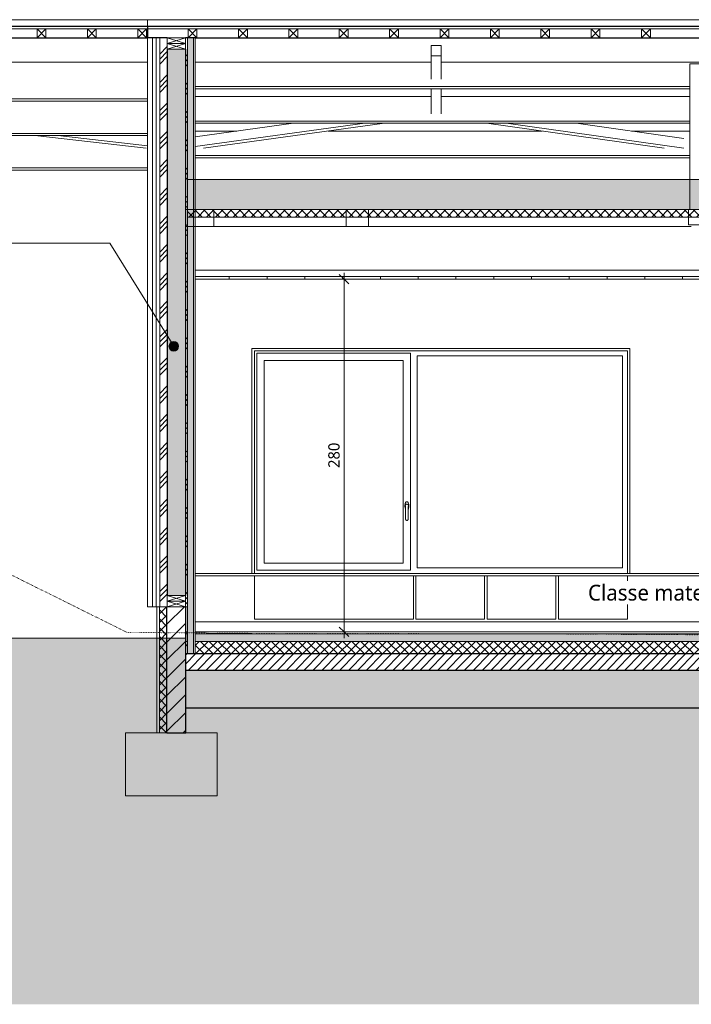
# Model space of a CAD drawing. Header units: millimetres. Extents: x -14541 to 215560, y -3285 to 6136.
# Tile 2 of 50: x -5656 to -322, y -2955 to 4858. Entities that reach past the tile are written whole.
import ezdxf

# ---------------------------------------------------------------- set-up
doc = ezdxf.new("R2010")
doc.units = ezdxf.units.MM
doc.linetypes.add('A-pointilles', pattern=[0.53, 0, -0.53])
for name, color, linetype, lineweight in [('A-ANNO-DIMS', 211, 'Continuous', 9), ('A-ANNO-DIMS-50', 211, 'Continuous', 9), ('A-AREA-IDEN', 2, 'Continuous', 9), ('A-CLNG', 13, 'Continuous', 13), ('A-CLNG-FNSH', 13, 'Continuous', 13), ('A-CLNG-PATT', 13, 'Continuous', 13), ('A-DETL-GENF', 92, 'Continuous', 13), ('A-FLOR', 192, 'Continuous', 13), ('A-FLOR-FNSH', 192, 'Continuous', 13), ('A-FLOR-MCUT', 51, 'Continuous', 13), ('A-FLOR-PATT', 8, 'Continuous', 13), ('A-GLAZ', 151, 'Continuous', 13), ('A-ROOF', 132, 'Continuous', 13), ('A-ROOF-FNSH', 132, 'Continuous', 13), ('A-WALL', 113, 'Continuous', 13), ('A-WALL-FNSH', 113, 'Continuous', 13), ('A-WALL-PATT', 111, 'Continuous', 13), ('C-TOPO-FNSH', 192, 'A-pointilles', 13), ('C-TOPO-MCUT', 51, 'Continuous', 25), ('C-TOPO-PATT', 8, 'Continuous', 100), ('G-ANNO-TEXT', 231, 'Continuous', 9), ('I-WALL', 2, 'Continuous', 13), ('S-BEAM', 12, 'Continuous', 13), ('S-FNDN', 32, 'Continuous', 13)]:
    doc.layers.add(name, color=color, linetype=linetype, lineweight=lineweight)
doc.styles.add('Trebuchet MS', font='trebuc.ttf', dxfattribs={"height": 90})
doc.styles.add('Trebuchet MS_1', font='trebuc.ttf', dxfattribs={"height": 125})
doc.dimstyles.new('Cotes100e_Intérieur', dxfattribs={"dimscale": 304.8, "dimtxt": 92.785582, "dimasz": 0.246063, "dimexe": 0.164042, "dimexo": 0.0625, "dimgap": 0.032808, "dimtad": 1, "dimdec": 0, "dimlfac": 0.1, "dimzin": 0, "dimdsep": 46, "dimtxsty": 'Trebuchet MS', "dimblk1": 'OBLIQUE', "dimblk2": 'OBLIQUE', "dimsah": 1, "dimcen": 0.09, "dimdle": 0.164042, "dimazin": 0, "dimtfac": 1, "dimtdec": 4, "dimtix": 1, "dimtmove": 0, "dimatfit": 3, "dimfxl": 0.164042, "dimfxlon": 1, "dimtvp": 1, "dimtolj": 1, "dimtzin": 0, "dimarcsym": 2})
pattern_1 = [(45, (9808.49, 3183.11), (-112.2532, 112.2532), []), (45, (9848.18, 3183.11), (0, 224.5064), []), (45, (9768.8, 3183.11), (0, 224.5064), [])]
pattern_2 = [(315, (-4642.01, 2635.77), (177.7999, -88.8996), [15.715, -110.008]), (315, (-4564.224, 2602.43), (177.7999, -88.8996), [15.715, -110.008]), (315, (-4642.01, 2591.32), (177.7999, -88.8996), [15.715, -110.008]), (315, (-4564.224, 2557.98), (177.7999, -88.8996), [15.715, -110.008]), (341.565, (-4630.9, 2624.657), (355.59962, -88.89985), [35.141, -245.986]), (341.565, (-4597.56, 2613.545), (355.59962, -88.89985), [35.141, -245.986]), (341.565, (-4630.9, 2580.207), (355.59962, -88.89985), [35.141, -245.986]), (341.565, (-4597.56, 2569.095), (355.59962, -88.89985), [35.141, -245.986]), (45, (-4564.224, 2624.66), (-177.7999, -88.8996), [15.715, -110.008]), (45, (-4642.01, 2591.32), (-177.7999, -88.8996), [15.715, -110.008]), (45, (-4564.224, 2580.21), (-177.7999, -88.8996), [15.715, -110.008]), (45, (-4642.01, 2546.87), (-177.7999, -88.8996), [15.715, -110.008]), (18.435, (-4597.56, 2613.545), (-355.59962, -88.89985), [35.141, -245.986]), (18.435, (-4630.898, 2602.432), (-355.59962, -88.89985), [35.141, -245.986]), (18.435, (-4597.56, 2569.095), (-355.59962, -88.89985), [35.141, -245.986]), (18.435, (-4630.9, 2557.983), (-355.59962, -88.89985), [35.141, -245.986])]

# ---------------------------------------------------------------- blocks, each defined once
blk = doc.blocks.new('Family - IfcBeam - PANNE-251724-COUPE AA_50')
at = {"layer": 'S-BEAM', "color": 10, "lineweight": 18}
for p, q in [((-4261, 4522), (-2388.4, 4522)), ((-2308.4, 4522), (2316.8, 4522)), ((-335.2, 4327.6), (-4261, 4327.6)), ((-335.2, 4310.1), (-4261, 4310.1))]:
    blk.add_line(p, q, dxfattribs=at)
blk = doc.blocks.new('Family - IfcBeam - PANNE-251732-COUPE AA_50')
at = {"layer": 'S-BEAM', "color": 10, "lineweight": 18}
for p, q in [((-11692.1, 4126.6), (-11692.1, 4212.8)), ((-4642, 3956.6), (-11422.1, 3956.6)), ((-4642, 3939.1), (-11422.1, 3939.1))]:
    blk.add_line(p, q, dxfattribs=at)
blk = doc.blocks.new('Family - IfcPlate - PLAT-251758-COUPE AA_50')
at = {"layer": 'S-BEAM', "color": 10, "lineweight": 18}
for p, q in [((-265.9, 4508.7), (-335.2, 4508.7)), ((-335.2, 4508.7), (-335.2, 3689.6)), ((-235.2, 4508.7), (-265.9, 4508.7)), ((-235.2, 4401.3), (-235.2, 4508.7)), ((-235.2, 3351.5), (-235.2, 4401.3)), ((-335.2, 3689.6), (-335.2, 3459.1)), ((-335.2, 3459.1), (-335.2, 3351.5)), ((-335.2, 3351.5), (-269.4, 3351.5)), ((-269.4, 3351.5), (-235.2, 3351.5))]:
    blk.add_line(p, q, dxfattribs=at)
blk = doc.blocks.new('Family - IfcBeam - PANNE-251766-COUPE AA_50')
at = {"layer": 'S-BEAM', "color": 10, "lineweight": 18}
for p, q in [((-11692.1, 4230.3), (-11692.1, 4522)), ((-11692.1, 4522), (-9329.4, 4522)), ((-9249.4, 4522), (-6926.8, 4522)), ((-6846.8, 4522), (-4642, 4522)), ((-11692.1, 4212.8), (-11692.1, 4230.3)), ((-11602.1, 4230.3), (-11692.1, 4230.3)), ((-4642, 4230.3), (-11512.1, 4230.3)), ((-11602.1, 4212.8), (-11692.1, 4212.8)), ((-4642, 4212.8), (-11512.1, 4212.8))]:
    blk.add_line(p, q, dxfattribs=at)
blk = doc.blocks.new('Family - IfcBeam - CVT-252086-COUPE AA_50')
at = {"layer": 'S-BEAM', "color": 10, "lineweight": 18}
blk.add_line((-4114.1, 3216.5), (-3064.4, 3216.5), dxfattribs=at)
blk = doc.blocks.new('Family - IfcBeam - ENTRETOISE-252148-COUPE AA_50')
at = {"layer": 'S-BEAM', "color": 10, "lineweight": 18}
for p, q in [((-1947.8, 4036.3), (-537.2, 3838.4)), ((-1792.5, 4036.3), (-381.9, 3838.4)), ((-1238, 4036.3), (-381.9, 3916.2))]:
    blk.add_line(p, q, dxfattribs=at)
blk = doc.blocks.new('Family - IfcBeam - CVT-252300-COUPE AA_50')
at = {"layer": 'S-BEAM', "color": 10, "lineweight": 18}
for p, q in [((-265.6, 3351.5), (-345.2, 3351.5)), ((-345.2, 3351.5), (-345.2, 3311.1)), ((-345.2, 3311.1), (-345.2, 3231.5)), ((-225.2, 3351.5), (-265.6, 3351.5)), ((-225.2, 3271.9), (-225.2, 3351.5)), ((-345.2, 3231.5), (-304.8, 3231.5)), ((-345.2, 3231.5), (-345.2, 3231.5)), ((-304.8, 3231.5), (-225.2, 3231.5)), ((-225.2, 3231.5), (-225.2, 3271.9))]:
    blk.add_line(p, q, dxfattribs=at)
blk = doc.blocks.new('Family - IfcBeam - ENTRETOISE-252328-COUPE AA_50')
at = {"layer": 'S-BEAM', "color": 10, "lineweight": 18}
for p, q in [((-4261, 3929.1), (-3481.1, 4036.3)), ((-4261, 3851.3), (-2915.3, 4036.3)), ((-4197.2, 3838.4), (-2757.6, 4036.3))]:
    blk.add_line(p, q, dxfattribs=at)
blk = doc.blocks.new('Family - IfcBeam - CVT-252366-COUPE AA_50')
at = {"layer": 'S-BEAM', "color": 10, "lineweight": 18}
for p, q in [((-3007.6, 3351.5), (-3064.4, 3351.5)), ((-3064.4, 3351.5), (-3064.4, 3258.8)), ((-2886.6, 3351.5), (-3007.6, 3351.5)), ((-2886.6, 3306.5), (-2886.6, 3351.5)), ((-2886.6, 3216.5), (-2886.6, 3306.5)), ((-3064.4, 3258.8), (-3064.4, 3216.5)), ((-3064.4, 3216.5), (-2944.7, 3216.5)), ((-2944.7, 3216.5), (-2886.6, 3216.5)), ((-322.3, 3216.5), (-2886.6, 3216.5))]:
    blk.add_line(p, q, dxfattribs=at)
blk = doc.blocks.new('Family - IfcBeam - CVT-252382-COUPE AA_50')
at = {"layer": 'S-BEAM', "color": 10, "lineweight": 18}
for p, q in [((-5535.6, 3939.1), (-4651.3, 3838.3)), ((-5352.1, 3939.1), (-4642, 3858.2)), ((-4669.5, 3939.1), (-4642, 3935.9))]:
    blk.add_line(p, q, dxfattribs=at)
blk = doc.blocks.new('Family - IfcBeam - ENTRETOISE-252452-COUPE AA_50')
at = {"layer": 'S-BEAM', "color": 10, "lineweight": 18}
for p, q in [((-2354.4, 4652.7), (-2388.4, 4652.7)), ((-2388.4, 4652.7), (-2388.4, 4605.7)), ((-2308.4, 4652.7), (-2354.4, 4652.7)), ((-2308.4, 4617.5), (-2308.4, 4652.7)), ((-2308.4, 4570.4), (-2308.4, 4617.5)), ((-2388.4, 4605.7), (-2388.4, 4570.4)), ((-2388.4, 4570.4), (-2342.8, 4570.4)), ((-2388.4, 4570.4), (-2388.4, 4385.9)), ((-2342.8, 4570.4), (-2308.4, 4570.4)), ((-2308.4, 4570.4), (-2308.4, 4385.9)), ((-2388.4, 4310.1), (-2388.4, 4112.1)), ((-2308.4, 4310.1), (-2308.4, 4112.1))]:
    blk.add_line(p, q, dxfattribs=at)
blk = doc.blocks.new('Family - IfcBeam - PANNE-252486-COUPE AA_50')
at = {"layer": 'S-BEAM', "color": 10, "lineweight": 18}
for p, q in [((-4642, 3682.8), (-11422.1, 3682.8)), ((-4642, 3665.3), (-11422.1, 3665.3))]:
    blk.add_line(p, q, dxfattribs=at)
blk = doc.blocks.new('Family - IfcBeam - CVT-252500-COUPE AA_50')
at = {"layer": 'S-BEAM', "color": 10, "lineweight": 18}
for p, q in [((-4189.8, 3351.5), (-4339.1, 3351.5)), ((-4339.1, 3351.5), (-4339.1, 3306)), ((-4339.1, 3306), (-4339.1, 3216.5)), ((-4114.1, 3351.5), (-4189.8, 3351.5)), ((-4114.1, 3261.9), (-4114.1, 3351.5)), ((-4339.1, 3216.5), (-4263.3, 3216.5)), ((-4263.3, 3216.5), (-4114.1, 3216.5)), ((-4114.1, 3216.5), (-4114.1, 3261.9))]:
    blk.add_line(p, q, dxfattribs=at)
blk = doc.blocks.new('Family - IfcBeam - PANNE-252510-COUPE AA_50')
at = {"layer": 'S-BEAM', "color": 10, "lineweight": 18}
for p, q in [((-4261, 4248.3), (-2388.4, 4248.3)), ((-2308.4, 4248.3), (-335.2, 4248.3)), ((-335.2, 4053.8), (-4261, 4053.8)), ((-335.2, 4036.3), (-4261, 4036.3))]:
    blk.add_line(p, q, dxfattribs=at)
blk = doc.blocks.new('Family - IfcBeam - PANNE-252568-COUPE AA_50')
at = {"layer": 'S-BEAM', "color": 10, "lineweight": 18}
for p, q in [((-4261, 3974.5), (-3930.4, 3974.5)), ((-3207, 3974.5), (-1507.5, 3974.5)), ((-797.7, 3974.5), (-335.2, 3974.5)), ((-335.2, 3780.1), (-4261, 3780.1)), ((-335.2, 3762.5), (-4261, 3762.5))]:
    blk.add_line(p, q, dxfattribs=at)
blk = doc.blocks.new('GROUPE SCOLAIRE ST JULIEN - PRO - Ind A_importrevit_ifc-1-COUPE AA_50')
at = {"layer": 'S-BEAM', "color": 10, "lineweight": 18}
for name in ['Family - IfcBeam - ENTRETOISE-252452-COUPE AA_50', 'Family - IfcBeam - PANNE-251766-COUPE AA_50', 'Family - IfcBeam - PANNE-251724-COUPE AA_50', 'Family - IfcPlate - PLAT-251758-COUPE AA_50', 'Family - IfcBeam - PANNE-252510-COUPE AA_50', 'Family - IfcBeam - PANNE-251732-COUPE AA_50', 'Family - IfcBeam - ENTRETOISE-252328-COUPE AA_50', 'Family - IfcBeam - ENTRETOISE-252148-COUPE AA_50', 'Family - IfcBeam - CVT-252382-COUPE AA_50', 'Family - IfcBeam - PANNE-252568-COUPE AA_50', 'Family - IfcBeam - PANNE-252486-COUPE AA_50', 'Family - IfcBeam - CVT-252500-COUPE AA_50', 'Family - IfcBeam - CVT-252366-COUPE AA_50', 'Family - IfcBeam - CVT-252300-COUPE AA_50', 'Family - IfcBeam - CVT-252086-COUPE AA_50']:
    blk.add_blockref(name, (0, 0), dxfattribs=at)
blk = doc.blocks.new('Menuiserie Alu - 1V _ 1fixe - 300x180cm - Bavettes Alu-8180667-COUPE AA_50')
at = {"layer": 'A-GLAZ', "color": 30}
for p, q in [((13614, 489), (13614, 2211)), ((13614, 2211), (14833.5, 2211)), ((14833.5, 2211), (14833.5, 489)), ((14886.5, 509), (14886.5, 2191)), ((14886.5, 2191), (16516, 2191)), ((16516, 2191), (16516, 509)), ((13672, 2153), (13672, 547)), ((14775.5, 2153), (13672, 2153)), ((14775.5, 547), (14775.5, 2153)), ((14792.4, 1000.1), (14792.5, 1001.1)), ((14792.6, 996.6), (14792.5, 997.7)), ((14795, 990.2), (14795, 895)), ((14798.1, 1011.8), (14798.8, 1012.4)), ((14811.2, 1012.4), (14811.9, 1011.8)), ((14815, 895), (14815, 990.2)), ((14817.5, 997.7), (14817.4, 996.6)), ((14817.5, 1001.1), (14817.5, 1000.1)), ((13672, 547), (14775.5, 547)), ((14833.5, 489), (13614, 489)), ((16516, 509), (14886.5, 509))]:
    blk.add_line(p, q, dxfattribs=at)
at = {"layer": 'A-GLAZ', "color": 30, "flags": 128}
for points in [[(14805, 1033), (14802.4, 1032.5), (14799.8, 1031.2), (14797.4, 1029), (14795.2, 1026), (14793.2, 1022.4), (14791.6, 1018), (14790.3, 1013.3), (14789.5, 1008.1), (14789.1, 1002.7), (14789.1, 997.3), (14789.5, 991.9), (14790.3, 986.7), (14791.6, 982), (14793.2, 977.6), (14795, 974.3)], [(14815, 974.3), (14816.8, 977.6), (14818.4, 982), (14819.7, 986.7), (14820.5, 991.9), (14820.9, 997.3), (14820.9, 1002.7), (14820.5, 1008.1), (14819.7, 1013.3), (14818.4, 1018), (14816.8, 1022.4), (14814.8, 1026), (14812.6, 1029), (14810.2, 1031.2), (14807.6, 1032.5), (14805, 1033)], [(14792.7, 1002.5), (14792.4, 999.3), (14792.7, 996.1), (14793.6, 993), (14795, 990.2)], [(14799.9, 1013), (14800.7, 1013.4), (14803.5, 1014.2), (14804.7, 1014.3)], [(14805.5, 1014.3), (14806.5, 1014.2), (14809.3, 1013.4), (14810.1, 1013)], [(14815, 990.2), (14816.4, 993), (14817.3, 996.1), (14817.6, 999.3), (14817.3, 1002.5)], [(14806.8, 885.2), (14805, 885), (14803.2, 885.2), (14801.4, 885.7), (14799.8, 886.5), (14798.4, 887.5), (14797.1, 888.9), (14796.1, 890.4), (14795.4, 892.1)], [(14814.6, 892.1), (14813.9, 890.4), (14812.9, 888.9), (14811.6, 887.5), (14810.2, 886.5), (14808.6, 885.7), (14807.9, 885.5)]]:
    blk.add_lwpolyline(points, dxfattribs=at)
at = {"layer": 'A-GLAZ', "color": 30}
for start, end in [(180, 236.20422), (303.79578, 0)]:
    blk.add_arc((14805, 895), 10, start, end, dxfattribs=at)
for points, knots in [([(14794.4, 1007.4), (14794.4, 1007.4), (14794.3, 1007.2), (14794.1, 1006.9), (14794, 1006.7), (14794, 1006.5), (14793.9, 1006.3), (14793.8, 1006.1), (14793.7, 1005.9), (14793.6, 1005.7), (14793.5, 1005.5), (14793.4, 1005.2), (14793.3, 1004.7), (14793.1, 1004.2), (14792.9, 1003.5), (14792.8, 1002.9), (14792.7, 1002.5)], [0, 0, 0, 0, 0.166667, 0.25, 0.291667, 0.333333, 0.375, 0.416667, 0.458333, 0.5, 0.541667, 0.583333, 0.666667, 0.75, 0.833333, 1, 1, 1, 1]), ([(14815.6, 1007.4), (14815.3, 1008), (14814.8, 1008.8), (14814.1, 1009.7), (14813.7, 1010.2), (14813.3, 1010.5), (14813, 1010.9), (14812.8, 1011.1), (14812.6, 1011.3), (14812.2, 1011.6), (14811.8, 1012), (14811.4, 1012.4), (14810.9, 1012.6), (14810.6, 1012.8), (14810.4, 1012.9), (14810.1, 1013), (14809.8, 1013.1), (14809.3, 1013.3), (14808.6, 1013.6), (14807.7, 1013.9), (14806.7, 1014.1), (14805.9, 1014.3), (14805.4, 1014.3), (14805.1, 1014.3), (14804.7, 1014.3), (14804.3, 1014.3), (14803.4, 1014.1), (14802.4, 1013.9), (14801.5, 1013.6), (14800.8, 1013.3), (14800.3, 1013.1), (14799.9, 1013), (14799.6, 1012.9), (14799.4, 1012.8), (14799.1, 1012.6), (14798.7, 1012.4), (14798.2, 1012), (14797.8, 1011.6), (14797.5, 1011.4), (14797.3, 1011.2), (14797.2, 1011.1), (14797.1, 1011), (14796.9, 1010.8), (14796.7, 1010.6), (14796.3, 1010.2), (14795.9, 1009.7), (14795.5, 1009.1), (14794.9, 1008.3), (14794.6, 1007.7), (14794.4, 1007.4)], [0, 0, 0, 0, 0.125, 0.15625, 0.1875, 0.21875, 0.234375, 0.25, 0.265625, 0.28125, 0.3125, 0.34375, 0.359375, 0.367188, 0.375, 0.382812, 0.390625, 0.40625, 0.421875, 0.4375, 0.46875, 0.484375, 0.492188, 0.5, 0.507812, 0.515625, 0.53125, 0.5625, 0.578125, 0.59375, 0.609375, 0.617188, 0.625, 0.632812, 0.640625, 0.65625, 0.6875, 0.71875, 0.734375, 0.742188, 0.75, 0.757812, 0.765625, 0.78125, 0.8125, 0.84375, 0.875, 0.9375, 1, 1, 1, 1]), ([(14817.3, 1002.5), (14817.2, 1002.9), (14817.1, 1003.5), (14816.9, 1004.2), (14816.7, 1004.7), (14816.6, 1005), (14816.5, 1005.2), (14816.5, 1005.5), (14816.4, 1005.7), (14816.3, 1005.9), (14816.2, 1006.1), (14816.1, 1006.3), (14816, 1006.5), (14816, 1006.7), (14815.9, 1006.9), (14815.7, 1007.2), (14815.6, 1007.4), (14815.6, 1007.4)], [0, 0, 0, 0, 0.166667, 0.25, 0.333333, 0.375, 0.416667, 0.458333, 0.5, 0.541667, 0.583333, 0.625, 0.666667, 0.708333, 0.75, 0.833333, 1, 1, 1, 1]), ([(14799.4, 886.7), (14799.9, 886.4), (14800.5, 886.1), (14801.4, 885.7), (14802, 885.5), (14802.4, 885.4), (14802.8, 885.3), (14803.2, 885.2), (14803.5, 885.1), (14803.9, 885.1), (14804.4, 885), (14805, 885), (14805.6, 885), (14806.1, 885.1), (14806.5, 885.1), (14806.8, 885.2), (14807.2, 885.3), (14807.6, 885.4), (14808, 885.5), (14808.6, 885.7), (14809.5, 886.1), (14810.1, 886.4), (14810.6, 886.7)], [0, 0, 0, 0, 0.125, 0.1875, 0.25, 0.28125, 0.3125, 0.34375, 0.375, 0.40625, 0.4375, 0.5, 0.5625, 0.59375, 0.625, 0.65625, 0.6875, 0.71875, 0.75, 0.8125, 0.875, 1, 1, 1, 1])]:
    blk.add_open_spline(points, degree=3, knots=knots, dxfattribs=at)
for points in [[(14795.4, 892.1), (14795.3, 892.6), (14795.1, 893.5), (14795, 894.5), (14795, 895)], [(14815, 895), (14815, 894.5), (14814.9, 893.5), (14814.7, 892.6), (14814.6, 892.1)]]:
    blk.add_open_spline(points, degree=3, dxfattribs=at)
blk = doc.blocks.new('STR_RECTANGLE - Croix 45x145-7696953-COUPE AA_50')
at = {"layer": 'A-DETL-GENF'}
for p, q in [((-4484, 245), (-4484, 200)), ((-4484, 200), (-4484, 245)), ((-4484, 200), (-4339, 245)), ((-4339, 200), (-4484, 245)), ((-4339, 200), (-4339, 245)), ((-4339, 245), (-4339, 200)), ((-4484, 200), (-4339, 200)), ((-4339, 200), (-4484, 200))]:
    blk.add_line(p, q, dxfattribs=at)
blk = doc.blocks.new('STR_RECTANGLE - Croix 45x145-V4-COUPE AA_50')
at = {"layer": 'A-DETL-GENF'}
for p, q in [((-4484, 290), (-4484, 245)), ((-4339, 290), (-4484, 290)), ((-4484, 245), (-4484, 290)), ((-4484, 290), (-4339, 290)), ((-4484, 245), (-4339, 290)), ((-4339, 245), (-4484, 290)), ((-4484, 245), (-4339, 245)), ((-4339, 245), (-4484, 245)), ((-4339, 245), (-4339, 290)), ((-4339, 290), (-4339, 245))]:
    blk.add_line(p, q, dxfattribs=at)
blk = doc.blocks.new('Répétition de détail - Croix 70x70-8055932-COUPE AA_50')
at = {"layer": 'A-DETL-GENF'}
for p, q in [((-5447.8, 4785), (-5517.8, 4785)), ((-5517.8, 4785), (-5517.8, 4715)), ((-5517.8, 4785), (-5447.8, 4785)), ((-5517.8, 4715), (-5517.8, 4785)), ((-5447.8, 4715), (-5517.8, 4785)), ((-5447.8, 4785), (-5517.8, 4715)), ((-5447.8, 4715), (-5447.8, 4785)), ((-5447.8, 4785), (-5447.8, 4715)), ((-5047.8, 4785), (-5117.8, 4785)), ((-5117.8, 4785), (-5117.8, 4715)), ((-5117.8, 4785), (-5047.8, 4785)), ((-5117.8, 4715), (-5117.8, 4785)), ((-5047.8, 4715), (-5117.8, 4785)), ((-5047.8, 4785), (-5117.8, 4715)), ((-5047.8, 4715), (-5047.8, 4785)), ((-5047.8, 4785), (-5047.8, 4715)), ((-4647.8, 4785), (-4717.8, 4785)), ((-4717.8, 4785), (-4717.8, 4715)), ((-4717.8, 4785), (-4647.8, 4785)), ((-4717.8, 4715), (-4717.8, 4785)), ((-4647.8, 4715), (-4717.8, 4785)), ((-4647.8, 4785), (-4717.8, 4715)), ((-4647.8, 4715), (-4647.8, 4785)), ((-4647.8, 4785), (-4647.8, 4715)), ((-4247.8, 4785), (-4317.8, 4785)), ((-4317.8, 4785), (-4317.8, 4715)), ((-4317.8, 4785), (-4247.8, 4785)), ((-4317.8, 4715), (-4317.8, 4785)), ((-4247.8, 4715), (-4317.8, 4785)), ((-4247.8, 4785), (-4317.8, 4715)), ((-4247.8, 4715), (-4247.8, 4785)), ((-4247.8, 4785), (-4247.8, 4715)), ((-3847.8, 4785), (-3917.8, 4785)), ((-3917.8, 4785), (-3917.8, 4715)), ((-3917.8, 4785), (-3847.8, 4785)), ((-3917.8, 4715), (-3917.8, 4785)), ((-3847.8, 4715), (-3917.8, 4785)), ((-3847.8, 4785), (-3917.8, 4715)), ((-3847.8, 4715), (-3847.8, 4785)), ((-3847.8, 4785), (-3847.8, 4715)), ((-3447.8, 4785), (-3517.8, 4785)), ((-3517.8, 4785), (-3517.8, 4715)), ((-3517.8, 4785), (-3447.8, 4785)), ((-3517.8, 4715), (-3517.8, 4785)), ((-3447.8, 4715), (-3517.8, 4785)), ((-3447.8, 4785), (-3517.8, 4715)), ((-3447.8, 4715), (-3447.8, 4785)), ((-3447.8, 4785), (-3447.8, 4715)), ((-3047.8, 4785), (-3117.8, 4785)), ((-3117.8, 4785), (-3117.8, 4715)), ((-3117.8, 4785), (-3047.8, 4785)), ((-3117.8, 4715), (-3117.8, 4785)), ((-3047.8, 4715), (-3117.8, 4785)), ((-3047.8, 4785), (-3117.8, 4715)), ((-3047.8, 4715), (-3047.8, 4785)), ((-3047.8, 4785), (-3047.8, 4715)), ((-2647.8, 4785), (-2717.8, 4785)), ((-2717.8, 4785), (-2717.8, 4715)), ((-2717.8, 4785), (-2647.8, 4785)), ((-2717.8, 4715), (-2717.8, 4785)), ((-2647.8, 4715), (-2717.8, 4785)), ((-2647.8, 4785), (-2717.8, 4715)), ((-2647.8, 4715), (-2647.8, 4785)), ((-2647.8, 4785), (-2647.8, 4715)), ((-2247.8, 4785), (-2317.8, 4785)), ((-2317.8, 4785), (-2317.8, 4715)), ((-2317.8, 4785), (-2247.8, 4785)), ((-2317.8, 4715), (-2317.8, 4785)), ((-2247.8, 4715), (-2317.8, 4785)), ((-2247.8, 4785), (-2317.8, 4715)), ((-2247.8, 4715), (-2247.8, 4785)), ((-2247.8, 4785), (-2247.8, 4715)), ((-1847.8, 4785), (-1917.8, 4785)), ((-1917.8, 4785), (-1917.8, 4715)), ((-1917.8, 4785), (-1847.8, 4785)), ((-1917.8, 4715), (-1917.8, 4785)), ((-1847.8, 4715), (-1917.8, 4785)), ((-1847.8, 4785), (-1917.8, 4715)), ((-1847.8, 4715), (-1847.8, 4785)), ((-1847.8, 4785), (-1847.8, 4715)), ((-1447.8, 4785), (-1517.8, 4785)), ((-1517.8, 4785), (-1517.8, 4715)), ((-1517.8, 4785), (-1447.8, 4785)), ((-1517.8, 4715), (-1517.8, 4785)), ((-1447.8, 4715), (-1517.8, 4785)), ((-1447.8, 4785), (-1517.8, 4715)), ((-1447.8, 4715), (-1447.8, 4785)), ((-1447.8, 4785), (-1447.8, 4715)), ((-1047.8, 4785), (-1117.8, 4785)), ((-1117.8, 4785), (-1117.8, 4715)), ((-1117.8, 4785), (-1047.8, 4785)), ((-1117.8, 4715), (-1117.8, 4785)), ((-1047.8, 4715), (-1117.8, 4785)), ((-1047.8, 4785), (-1117.8, 4715)), ((-1047.8, 4715), (-1047.8, 4785)), ((-1047.8, 4785), (-1047.8, 4715)), ((-647.8, 4785), (-717.8, 4785)), ((-717.8, 4785), (-717.8, 4715)), ((-717.8, 4785), (-647.8, 4785)), ((-717.8, 4715), (-717.8, 4785)), ((-647.8, 4715), (-717.8, 4785)), ((-647.8, 4785), (-717.8, 4715)), ((-647.8, 4715), (-647.8, 4785)), ((-647.8, 4785), (-647.8, 4715)), ((-5517.8, 4715), (-5447.8, 4715)), ((-5447.8, 4715), (-5517.8, 4715)), ((-5117.8, 4715), (-5047.8, 4715)), ((-5047.8, 4715), (-5117.8, 4715)), ((-4717.8, 4715), (-4647.8, 4715)), ((-4647.8, 4715), (-4717.8, 4715)), ((-4317.8, 4715), (-4247.8, 4715)), ((-4247.8, 4715), (-4317.8, 4715)), ((-3917.8, 4715), (-3847.8, 4715)), ((-3847.8, 4715), (-3917.8, 4715)), ((-3517.8, 4715), (-3447.8, 4715)), ((-3447.8, 4715), (-3517.8, 4715)), ((-3117.8, 4715), (-3047.8, 4715)), ((-3047.8, 4715), (-3117.8, 4715)), ((-2717.8, 4715), (-2647.8, 4715)), ((-2647.8, 4715), (-2717.8, 4715)), ((-2317.8, 4715), (-2247.8, 4715)), ((-2247.8, 4715), (-2317.8, 4715)), ((-1917.8, 4715), (-1847.8, 4715)), ((-1847.8, 4715), (-1917.8, 4715)), ((-1517.8, 4715), (-1447.8, 4715)), ((-1447.8, 4715), (-1517.8, 4715)), ((-1117.8, 4715), (-1047.8, 4715)), ((-1047.8, 4715), (-1117.8, 4715)), ((-717.8, 4715), (-647.8, 4715)), ((-647.8, 4715), (-717.8, 4715))]:
    blk.add_line(p, q, dxfattribs=at)
blk = doc.blocks.new('DIMBLOCK1-COUPE AA_50')
at = {"layer": 'A-ANNO-DIMS-50'}
for p, q in [((-3080.3, 2800), (-3117.8, 2837.5)), ((-3080.3, 2850), (-3080.3, -50)), ((-3080.3, 2800), (-3130.3, 2800)), ((-3080.3, 2800), (-3042.8, 2762.5)), ((-3080.3, 2800), (-3030.3, 2800)), ((-3080.3, 0), (-3130.3, 0)), ((-3080.3, 0), (-3117.8, 37.5)), ((-3080.3, 0), (-3042.8, -37.5)), ((-3080.3, 0), (-3030.3, 0))]:
    blk.add_line(p, q, dxfattribs=at)
at = {"layer": 'A-ANNO-DIMS-50', "color": 0, "insert": (-3205.4, 1300.9), "char_height": 90, "width": 237.783, "attachment_point": 1, "rotation": 90, "line_spacing_factor": 1.048425, "style": 'Trebuchet MS'}
blk.add_mtext('280', dxfattribs=at)
blk = doc.blocks.new('_Oblique')
at = {"color": 0, "linetype": 'ByBlock', "lineweight": -2}
blk.add_line((-0.5, -0.5), (0.5, 0.5), dxfattribs=at)

msp = doc.modelspace()

# ---------------------------------------------------------------- hatches: boundary and pattern name
at = {"layer": 'A-CLNG-PATT'}
h = msp.add_hatch(dxfattribs=at)
h.set_pattern_fill('FP_17', color=30, angle=-225, style=0, pattern_type=2)
h.set_pattern_definition([(225, (8715.084, 3591.475), (-88.8996, -177.79988), [15.715, -110.008]), (225, (8681.747, 3513.69), (-88.8996, -177.79988), [15.715, -110.008]), (225, (8670.634, 3591.475), (-88.8996, -177.79988), [15.715, -110.008]), (225, (8637.297, 3513.69), (-88.8996, -177.79988), [15.715, -110.008]), (251.565, (8703.972, 3580.362), (-88.89985, -355.599625), [35.141, -245.986]), (251.565, (8692.86, 3547.025), (-88.89985, -355.599625), [35.141, -245.986]), (251.565, (8659.522, 3580.362), (-88.89985, -355.599625), [35.141, -245.986]), (251.565, (8648.41, 3547.025), (-88.89985, -355.599625), [35.141, -245.986]), (315, (8703.97, 3513.69), (-88.8996, 177.79988), [15.715, -110.008]), (315, (8670.634, 3591.475), (-88.8996, 177.79988), [15.715, -110.008]), (315, (8659.52, 3513.69), (-88.8996, 177.79988), [15.715, -110.008]), (315, (8626.184, 3591.475), (-88.8996, 177.79988), [15.715, -110.008]), (288.435, (8692.86, 3547.025), (-88.89985, 355.599625), [35.141, -245.986]), (288.435, (8681.746, 3580.362), (-88.89985, 355.599625), [35.141, -245.986]), (288.435, (8648.41, 3547.025), (-88.89985, 355.599625), [35.141, -245.986]), (288.435, (8637.297, 3580.362), (-88.89985, 355.599625), [35.141, -245.986])])
h.paths.add_polyline_path([(-4324, 3351.5), (21754.2, 3351.5), (21754.2, 3591.5), (-4324, 3591.5), (-4324, 3536.6)])
h = msp.add_hatch(dxfattribs=at)
h.set_pattern_fill('FP_16', color=30, angle=-225, style=0, pattern_type=2)
h.set_pattern_definition([(225, (8715.084, 3591.475), (35.35534, -35.35534), []), (315, (8715.084, 3591.475), (35.35534, 35.35534), [])])
h.paths.add_polyline_path([(9193.2, 3291.5), (17023, 3291.5), (17023, 3351.5), (9193.2, 3351.5)])
h.paths.add_polyline_path([(21754.2, 3291.5), (21754.2, 3351.5), (17085, 3351.5), (17085, 3291.5), (21333.9, 3291.5)])
h.paths.add_polyline_path([(-3502.9, 3291.5), (3550.6, 3291.5), (3550.6, 3351.5), (-4324, 3351.5), (-4324, 3291.5)])
h.paths.add_polyline_path([(3630.6, 3291.5), (9131.2, 3291.5), (9131.2, 3351.5), (3612.6, 3351.5), (3612.6, 3291.5)])
h = msp.add_hatch(dxfattribs=at)
h.set_pattern_fill('FP_13', color=30, style=0, pattern_type=2)
h.set_pattern_definition([(90, (9808.5, 3183.1), (-300, 2e-14), [])])
h.paths.add_polyline_path([(2936.3, 2800), (3532.6, 2800), (3532.6, 2820), (-4261, 2820), (-4261, 2800), (2016.4, 2800)])
at = {"layer": 'A-FLOR-PATT'}
h = msp.add_hatch(dxfattribs=at)
h.set_pattern_fill('FP_7', color=30, style=0, pattern_type=2)
h.set_pattern_definition([(0, (9808.49, 3183.113), (203.2, 50.8), [16.764, -135.636, 16.764, -135.636, -812.8]), (0, (9808.49, 3183.113), (203.2, 50.8), [-304.8, 16.764, -288.036, 16.764, -135.636, -355.6]), (0, (9808.49, 3183.113), (203.2, 50.8), [-762, 16.764, -84.836, 16.764, -237.236]), (120, (9884.69, 3208.513), (-145.59409, 150.57636), [16.764, -135.636, 16.764, -135.636, -812.8]), (120, (9884.69, 3208.513), (-145.59409, 150.57636), [-304.8, 16.764, -288.036, 16.764, -135.636, -355.6]), (120, (9884.69, 3208.513), (-145.59409, 150.57636), [-762, 16.764, -84.836, 16.764, -237.236]), (240, (9910.09, 3310.113), (-57.60591, -201.37636), [16.764, -135.636, 16.764, -135.636, -812.8]), (240, (9910.09, 3310.113), (-57.60591, -201.37636), [-304.8, 16.764, -288.036, 16.764, -135.636, -355.6]), (240, (9910.09, 3310.113), (-57.60591, -201.37636), [-762, 16.764, -84.836, 16.764, -237.236])])
h.paths.add_polyline_path([(176.6, -75), (17005, -75), (17005, -15), (-4261, -15), (-4261, -75), (-283.3, -75)])
h.paths.add_polyline_path([(-4336.5, -75), (-4324, -75), (-4324, -15), (-4336.5, -15), (-4336.5, -50)])
h.paths.add_polyline_path([(21754.2, -75), (21766.7, -75), (21766.7, -15), (21754.2, -15), (21754.2, -33.7)])
h.paths.add_polyline_path([(21691.2, -75), (21691.2, -15), (17103, -15), (17103, -75), (21678.9, -75)])
h = msp.add_hatch(dxfattribs=at)
h.set_pattern_fill('FP_8', color=30, angle=-225, style=0, pattern_type=2)
h.set_pattern_definition([(225, (8715.084, -2e-11), (35.35534, -35.35534), []), (315, (8715.084, -2e-11), (35.35534, 35.35534), [])])
h.paths.add_polyline_path([(8915.5, -175), (17005, -175), (17005, -75), (-4261, -75), (-4261, -172.9), (-4324, -172.9), (-4324, -75), (-4336.5, -75), (-4336.5, -175), (8455.6, -175)])
h.paths.add_polyline_path([(21766.7, -175), (21766.7, -75), (21754.2, -75), (21754.2, -172.9), (21691.2, -172.9), (21691.2, -75), (17103, -75), (17103, -175), (21678.9, -175)])
h = msp.add_hatch(dxfattribs=at)
h.set_pattern_fill('FP_9', color=30, angle=-225, style=0, pattern_type=2)
h.set_pattern_definition([(225, (8715.084, -2e-11), (35.35534, -35.35534), [])])
h.paths.add_polyline_path([(-4336.5, -305), (21766.7, -305), (21766.7, -175), (-4336.5, -175), (-4336.5, -196)])
h = msp.add_hatch(dxfattribs=at)
h.set_pattern_fill('FP_6', color=30, angle=-41.9872, style=0, pattern_type=2)
h.set_pattern_definition([(48.0128, (8625.084, -125), (1000.000123, 1125.000363), [16.817, -1664.886]), (4.9698, (8636.334, -112.4997), (-1500.0002544, -125.0019374), [28.859, -2856.991]), (312.5108, (8665.0844, -110), (-1250.0084237, 1374.992711), [20.349, -2014.504]), (87.2738, (8713.834, -78.75), (-124.9955135, -2500.0002372), [26.28, -2601.695]), (112.8338, (8715.084, -52.5005), (625.0042988, -1499.9985455), [25.769, -2551.172]), (177.2738, (8705.084, -28.75), (2500.0002372, -124.9955135), [26.28, -2601.695]), (217.6938, (8678.834, -27.4997), (1625.0092492, 1249.9871502), [34.754, -3440.606]), (252.2548, (8651.3336, -48.75), (-875.0254245, -2749.9917358), [32.811, -3248.29]), (301.4298, (8641.334, -79.9995), (1000.0070216, -1624.9956933), [26.369, -2610.509]), (355.2368, (8655.084, -102.5), (-1375.000835, 124.989706), [30.104, -1475.095]), (42.3978, (8685.0845, -105), (1499.9912593, 1375.0101043), [38.931, -3854.172]), (318.8141, (8590.084, -77.5), (875.000274, -749.999582), [13.288, -1315.48]), (351.4688, (8600.084, -86.2506), (-1624.9983925, 250.0125126), [25.28, -2502.689]), (44.9998, (8625.08, -90), (0.00044, 124.9995), [17.678, -159.099]), (23.1988, (8633.834, -105), (-624.999455, -250.002774), [9.52, -942.452]), (111.8018, (8642.584, -101.25), (125.00263, -374.999556), [13.463, -659.683]), (210.9638, (8637.584, -88.75), (-375.00016, -250.000118), [21.866, -707.003]), (341.5648, (8618.834, -100), (-249.999, 125.0015), [15.811, -379.473]), (196.3898, (8715.084, -101.25), (-1249.9981067, -375.0054432), [22.15, -2192.856]), (250.3458, (8693.834, -107.5), (500.008526, 1374.996549), [18.583, -1839.676]), (113.1988, (8618.834, -125), (250.002774, -624.999455), [19.039, -932.932]), (163.6108, (8611.334, -107.5), (1250.0020337, -374.9923533), [22.15, -2192.856]), (159.4438, (8715.084, -23.75), (624.999753, -250.001696), [21.36, -1046.64]), (114.7748, (8695.084, -16.25), (624.991955, -1375.003089), [17.897, -1771.83]), (246.8018, (8617.584, -0.0003), (-249.995835, -625.001154), [19.039, -932.932]), (197.3538, (8610.084, -17.4995), (1625.0015577, 499.993372), [20.954, -2074.428]), (249.4438, (8678.834, -0.0005), (250.001696, 624.999753), [10.68, -1057.321]), (281.3098, (8625.084, 0.0001), (124.999346, -500.000337), [6.374, -631.004]), (345.9638, (8626.334, -6.25), (-374.999704, 124.999666), [25.769, -489.619]), (6.0088, (8651.334, -12.4997), (-1250.0000584, -124.9952635), [23.881, -2364.24]), (123.6898, (8637.584, -77.5), (124.99858, -250.00063), [18.028, -432.666]), (173.1568, (8627.5837, -62.5), (-2124.998503, 250.016252), [31.474, -3115.945]), (240.9458, (8596.334, -58.75), (499.993725, 875.00349), [12.869, -1274.084]), (269.9998, (8590.08, -70), (124.9996, -125.0004), [7.5, -117.5]), (300.2568, (8653.834, -16.25), (-500.0052535, 874.996942), [17.365, -1719.19]), (228.0128, (8662.584, -31.25), (-1000.000123, -1125.000363), [33.634, -1648.069]), (179.9998, (8640.08, -56.25), (-125.0004, -124.9996), [32.5, -92.5]), (145.3048, (8607.5835, -56.25), (1249.99914, -875.0012817), [19.764, -1956.659]), (74.0548, (8591.334, -45), (124.998327, 500.000298), [18.2, -891.814]), (27.6458, (8596.334, -27.5005), (2375.0040554, 1249.9930693), [29.633, -2933.684]), (355.4258, (8622.5843, -13.75), (1624.9994053, -125.0079832), [31.35, -3103.634])])
h.paths.add_polyline_path([(-4336.5, -605), (21766.7, -605), (21766.7, -305), (-4336.5, -305), (-4336.5, -358.3)])
at = {"layer": 'A-WALL-PATT'}
h = msp.add_hatch(dxfattribs=at)
h.set_pattern_fill('FP_4', color=30, style=0, pattern_type=2)
h.set_pattern_definition(pattern_1)
h.paths.add_polyline_path([(-4484, 200), (-4484, 4714.4), (-4544, 4714.4), (-4544, 200)])
h = msp.add_hatch(dxfattribs=at)
h.set_pattern_fill('FP_4', color=30, style=0, pattern_type=2)
h.set_pattern_definition(pattern_1)
h.paths.add_polyline_path([(-4324, 200), (-4324, 4714.4), (-4339, 4714.4), (-4339, 200)])
h = msp.add_hatch(dxfattribs=at)
h.set_pattern_fill('FP_5', color=30, angle=-225, style=0, pattern_type=2)
h.set_pattern_definition(pattern_2)
h.paths.add_polyline_path([(-4324, -172.9), (-4276, -172.9), (-4276, 4714.4), (-4324, 4714.4), (-4324, -75)])
h = msp.add_hatch(dxfattribs=at)
h.set_pattern_fill('FP_5', color=30, angle=-225, style=0, pattern_type=2)
h.set_pattern_definition(pattern_2)
h.paths.add_polyline_path([(-4339, 290), (-4339, 4625), (-4484, 4625), (-4484, 290), (-4422.8, 290)])
h = msp.add_hatch(dxfattribs=at)
h.set_pattern_fill('FP_12', color=30, angle=-225, style=0, pattern_type=2)
h.set_pattern_definition([(315, (-4566.51, -300), (35.3553, 35.3553), []), (45, (-4566.51, -300), (-35.3553, 35.3553), [])])
h.paths.add_polyline_path([(-4546.5, -800), (-4486.5, -800), (-4486.5, 200), (-4546.5, 200), (-4546.5, -358.3)])
h = msp.add_hatch(dxfattribs=at)
h.set_pattern_fill('FP_10', color=30, style=0, pattern_type=2)
h.set_pattern_definition([(45, (9808.49, 3183.11), (-70.7107, 70.7107), [])])
h.paths.add_polyline_path([(-4336.5, -800), (-4336.5, 200), (-4486.5, 200), (-4486.5, -800)])
at = {"layer": 'C-TOPO-PATT', "lineweight": 13}
h = msp.add_hatch(dxfattribs=at)
h.set_pattern_fill('FP_14', color=256, style=0, pattern_type=2)
h.set_pattern_definition([(45, (12665.99, 6040.61), (213.84253, 356.40374), [1612.9, -806.45]), (135, (12665.99, 6040.61), (213.84253, -356.40374), [1612.9, -806.45])])
h.paths.add_polyline_path([(42997.1, -2954.9), (44331, -2954.9), (44331, -1093.9), (42808.3, -1069.4), (39425.4, -905.3), (38388.8, -871.8), (35705.5, -834), (33936.2, -793.5), (32285.3, -707.2), (30560.3, -550.9), (29024.9, -302.6), (28403.2, -227.7), (27910.2, -200.8), (27751.4, -181.6), (26479.7, -206.7), (25334.1, -127.6), (25304.9, -127.6), (21766.7, -122.6), (21766.7, -605), (-4336.5, -605), (-4336.5, -50), (-9741.7, -50), (-11199.2, 78.3), (-14541.5, 215.7), (-14541.5, -2954.9), (40651.5, -2954.9)])
at = {"layer": 'G-ANNO-TEXT'}
h = msp.add_hatch(color=7, dxfattribs=at)
edge = h.paths.add_edge_path()
edge.add_arc((-4432.6, 2266.4), 37.5, 0, 360)

# ---------------------------------------------------------------- linework, layer by layer
at = {"layer": 'A-CLNG', "color": 30}
for p, q in [((21754.2, 3591.5), (-4324, 3591.5)), ((21754.2, 3351.5), (-4324, 3351.5)), ((-4324, 3291.5), (3532.6, 3291.5)), ((3532.6, 2870), (-4261, 2870)), ((3532.6, 2820), (-4261, 2820))]:
    msp.add_line(p, q, dxfattribs=at)
at = {"layer": 'A-CLNG-FNSH', "color": 30}
msp.add_line((-4261, 2800), (3532.6, 2800), dxfattribs=at)
at = {"layer": 'A-FLOR', "color": 30}
for p, q in [((-3811, 2250), (-811, 2250)), ((-3811, 2250), (-3811, 2231)), ((-830, 2231), (-3792, 2231)), ((-811, 2250), (-811, 2231)), ((-4261, 465), (3522.6, 465)), ((3522.6, 445), (-4261, 445)), ((3522.6, 80), (-4261, 80)), ((-3792, 100), (-2529.5, 100)), ((-2509.5, 100), (-1963.4, 100)), ((-1943.4, 100), (-1397.3, 100)), ((-1377.3, 100), (-830, 100))]:
    msp.add_line(p, q, dxfattribs=at)
at = {"layer": 'A-FLOR-FNSH', "color": 30}
for p, q in [((-4324, 0), (-4336.5, 0)), ((17005, 0), (-4261, 0))]:
    msp.add_line(p, q, dxfattribs=at)
at = {"layer": 'A-FLOR-FNSH', "color": 20, "lineweight": 25}
for p, q in [((21766.7, -175), (-4336.5, -175)), ((21766.7, -305), (-4336.5, -305))]:
    msp.add_line(p, q, dxfattribs=at)
at = {"layer": 'A-FLOR-MCUT', "color": 30}
for p, q in [((-4324, -15), (-4336.5, -15)), ((-4324, -75), (-4336.5, -75)), ((-1825.2, -15), (-4261, -15)), ((17005, -75), (-4261, -75)), ((8423, -15), (-1825.2, -15))]:
    msp.add_line(p, q, dxfattribs=at)
at = {"layer": 'A-ROOF', "color": 20, "lineweight": 25}
for p, q in [((-11692, 4807), (22152.2, 4807)), ((-4642, 4807), (-4642, 4714.4)), ((-11692, 4714.4), (-4642, 4714.4)), ((-4261, 4714.4), (21691.2, 4714.4))]:
    msp.add_line(p, q, dxfattribs=at)
at = {"layer": 'A-ROOF', "color": 30}
msp.add_line((-11692, 4786.4), (22152.2, 4786.4), dxfattribs=at)
at = {"layer": 'A-ROOF-FNSH', "color": 30}
for p, q in [((22152.2, 4858.4), (-11692, 4858.4)), ((-4642, 4858.4), (-4642, 4807))]:
    msp.add_line(p, q, dxfattribs=at)
at = {"layer": 'A-WALL', "color": 20, "lineweight": 25}
for p, q in [((-4484, 4714.4), (-4642, 4714.4)), ((-4261, 4714.4), (-4339, 4714.4)), ((-4484, 4625), (-4484, 290)), ((-4339, 4625), (-4339, 290)), ((-4484, 200), (-4486.5, 200)), ((-4486.5, -6.2), (-4486.5, 200)), ((-4336.5, 200), (-4339, 200)), ((-4336.5, -7.3), (-4336.5, 200)), ((-4486.5, -800), (-4486.5, -6.2)), ((-4336.5, -800), (-4336.5, -7.3)), ((-4486.5, -800), (-4336.5, -800))]:
    msp.add_line(p, q, dxfattribs=at)
at = {"layer": 'A-WALL', "color": 30}
for p, q in [((-4602, 4714.4), (-4602, 200)), ((-4573, 4714.4), (-4573, 200)), ((-4544, 4714.4), (-4544, 200)), ((-4324, 4714.4), (-4324, 200)), ((-4276, 4714.4), (-4276, -172.9)), ((-4261, 2800), (-4261, 2870)), ((-4573, 200), (-4486.5, 200)), ((-4546.5, -5.8), (-4546.5, 200)), ((-4324, 0), (-4324, -7.4)), ((-4261, -7.8), (-4261, 0)), ((-4546.5, -800), (-4546.5, -5.8)), ((-4324, -7.4), (-4324, -172.9)), ((-4261, -172.9), (-4261, -7.8)), ((-4324, -172.9), (-4261, -172.9))]:
    msp.add_line(p, q, dxfattribs=at)
at = {"layer": 'A-WALL-FNSH', "color": 30}
for p, q in [((-4642, 4714.4), (-4642, 200)), ((-4261, 2870), (-4261, 4714.4)), ((-4261, 0), (-4261, 2800)), ((-4642, 200), (-4573, 200)), ((-4566.5, 200), (-4566.5, -5.6)), ((-4336.5, 200), (-4324, 200)), ((-4324, 200), (-4324, 0)), ((-4566.5, -5.6), (-4566.5, -800))]:
    msp.add_line(p, q, dxfattribs=at)
at = {"layer": 'C-TOPO-FNSH', "color": 40}
for p, q in [((-4803.1, -3.9), (-5776.1, 479)), ((-3782.4, -11.3), (-4803.1, -3.9)), ((-1443, -15.7), (-3782.4, -11.3)), ((450.1, -26.9), (-1443, -15.7))]:
    msp.add_line(p, q, dxfattribs=at)
at = {"layer": 'C-TOPO-FNSH', "color": 7, "linetype": 'Continuous'}
msp.add_line((-4336.5, -50), (-9741.7, -50), dxfattribs=at)
at = {"layer": 'C-TOPO-MCUT'}
msp.add_line((21766.7, -605), (-4336.5, -605), dxfattribs=at)
at = {"layer": 'G-ANNO-TEXT', "color": 50}
for p, q in [((-4940.1, 3085.8), (-6040.4, 3085.8)), ((-4432.6, 2266.4), (-4940.1, 3085.8))]:
    msp.add_line(p, q, dxfattribs=at)
msp.add_circle((-4432.6, 2266.4), 37.5, dxfattribs=at)
at = {"layer": 'I-WALL', "color": 30}
for p, q in [((-3811, 465), (-3811, 2231)), ((-3792, 2231), (-3792, 465)), ((-830, 465), (-830, 2231)), ((-811, 2231), (-811, 465)), ((-3792, 445), (-3792, 100)), ((-2529.5, 100), (-2529.5, 445)), ((-2509.5, 445), (-2509.5, 100)), ((-1963.4, 100), (-1963.4, 445)), ((-1943.4, 445), (-1943.4, 100)), ((-1397.3, 100), (-1397.3, 445)), ((-1377.3, 445), (-1377.3, 100)), ((-830, 100), (-830, 445))]:
    msp.add_line(p, q, dxfattribs=at)
at = {"layer": 'S-FNDN', "color": 30}
for p, q in [((-4086.5, -800), (-4816.5, -800)), ((-4816.5, -800), (-4816.5, -1300)), ((-4086.5, -1300), (-4086.5, -800)), ((-4816.5, -1300), (-4086.5, -1300))]:
    msp.add_line(p, q, dxfattribs=at)

# ---------------------------------------------------------------- block references
at = {"lineweight": 5}
msp.add_blockref('GROUPE SCOLAIRE ST JULIEN - PRO - Ind A_importrevit_ifc-1-COUPE AA_50', (0, 0), dxfattribs=at)
at = {"layer": 'A-DETL-GENF'}
for name, p in [('Répétition de détail - Croix 70x70-8055932-COUPE AA_50', (0, 0)), ('STR_RECTANGLE - Croix 45x145-V4-COUPE AA_50', (0, 4425)), ('STR_RECTANGLE - Croix 45x145-7696953-COUPE AA_50', (0, 4425)), ('STR_RECTANGLE - Croix 45x145-V4-COUPE AA_50', (0, 0)), ('STR_RECTANGLE - Croix 45x145-7696953-COUPE AA_50', (0, 0))]:
    msp.add_blockref(name, p, dxfattribs=at)
at = {"layer": 'A-GLAZ', "color": 30}
msp.add_blockref('Menuiserie Alu - 1V _ 1fixe - 300x180cm - Bavettes Alu-8180667-COUPE AA_50', (-17386, 0), dxfattribs=at)

# ---------------------------------------------------------------- dimensions: what is measured, and where the dimension line sits
at = {"layer": 'A-ANNO-DIMS'}
dim = msp.add_linear_dim(base=(-3080.3, 0), p1=(-3030.3, 2800), p2=(-3030.3, 0), angle=90, dimstyle='Cotes100e_Intérieur', override={"dimpost": '<>', "dimfxl": 2800}, dxfattribs=at)
dim.commit()
dim.dimension.update_dxf_attribs({"geometry": 'DIMBLOCK1-COUPE AA_50', "text_midpoint": (-3136, 1400)})

# ---------------------------------------------------------------- next in the draw order: texts
at = {"layer": 'A-AREA-IDEN', "insert": (-1142.7, 374), "char_height": 125, "width": 1879.957, "attachment_point": 1, "style": 'Trebuchet MS_1', "bg_fill": 3, "box_fill_scale": 1.25, "bg_fill_color": 256, "bg_fill_true_color": 13158600, "bg_fill_transparency": 0}
msp.add_mtext('Classe maternelle 1', dxfattribs=at)

doc.saveas('drawing.dxf')
